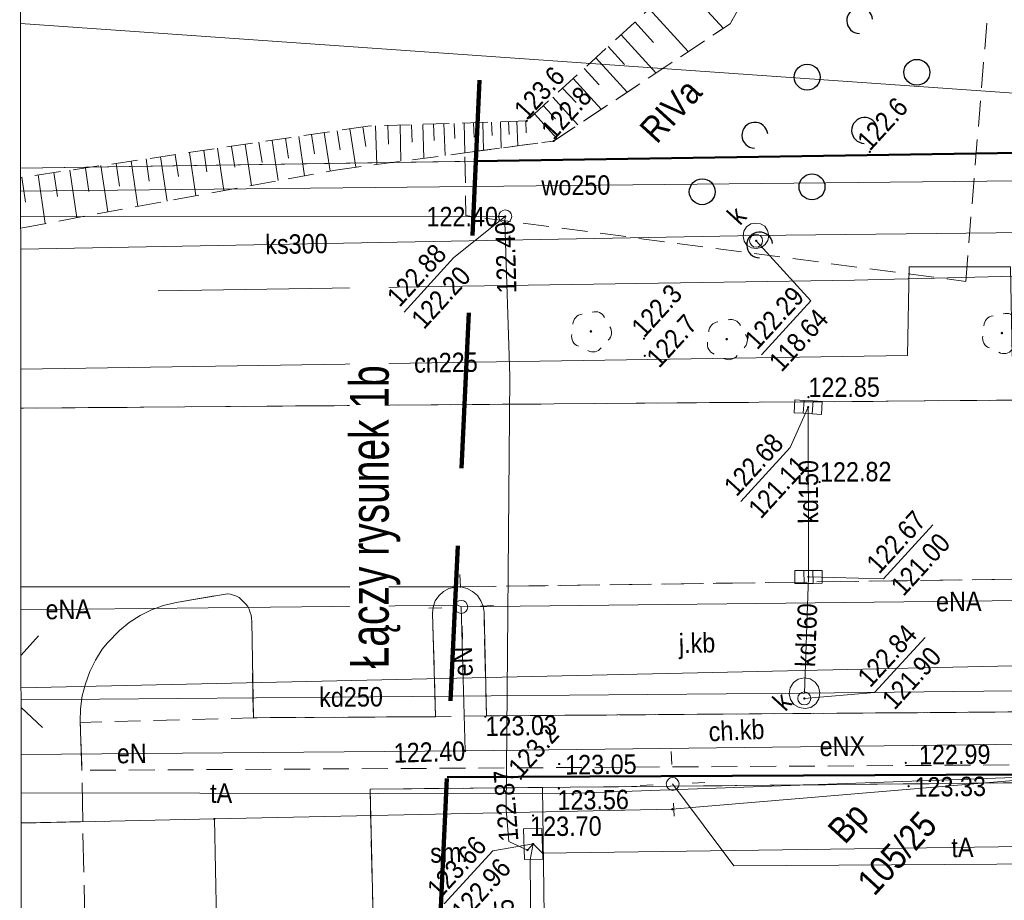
# Model space of a CAD drawing. Header units: metres. Extents: x 0 to 6446955, y 0 to 5658558.
# Tile 125 of 188: x 6441511 to 6441549, y 5654267 to 5654301. Entities that reach past the tile are written whole.
import ezdxf
from ezdxf.enums import TextEntityAlignment as Align

# ---------------------------------------------------------------- set-up
doc = ezdxf.new("R2010")
doc.units = ezdxf.units.M
doc.header["$MEASUREMENT"] = 0
for name, pattern in [('1.0_0.5', [1.5, 1, -0.5]), ('1.5_0.5', [2, 1.5, -0.5]), ('2', [0.9, 0.6, -0.3]), ('219-500', [0]), ('PRZER2-1', [3, 2, -1]), ('PRZER3-1', [4, 3, -1])]:
    doc.linetypes.add(name, pattern=pattern)
doc.layers.get('0').update_dxf_attribs({"color": 2, "linetype": 'CONTINUOUS', "lineweight": 5})
for name, color, linetype, lineweight in [('!opisy', 24, 'CONTINUOUS', 18), ('1ramki', 7, 'PRZER2-1', 18), ('z - kartowanie', 1, 'CONTINUOUS', 5), ('z - MPZT', 121, 'PRZER3-1', 18)]:
    doc.layers.add(name, color=color, linetype=linetype, lineweight=lineweight)
for name, color, linetype in [('000 Inne (niezydentyfikowane)', 7, 'CONTINUOUS'), ('203-punkt graniczny', 7, 'CONTINUOUS'), ('209-oznaczenie konturu klasyfikacyjnego', 7, 'CONTINUOUS'), ('210-oznaczenie konturu użytku gruntowego', 7, 'CONTINUOUS'), ('211-numer działki ewidencyjnej', 7, 'CONTINUOUS'), ('217-kontur klasyfikacyjny', 7, 'CONTINUOUS'), ('218-kontur użytku gruntowego', 7, 'CONTINUOUS'), ('219-działka ewidencyjna', 7, 'CONTINUOUS'), ('chodnik', 7, 'CONTINUOUS'), ('chodnik-Atr17', 7, 'CONTINUOUS'), ('drzewo liściaste', 7, 'CONTINUOUS'), ('jezdnia', 7, 'CONTINUOUS'), ('jezdnia-Atr17', 7, 'CONTINUOUS'), ('komora podziemna', 7, 'CONTINUOUS'), ('kratka ściekowa', 7, 'CONTINUOUS'), ('krawężnik', 7, 'CONTINUOUS'), ('latarnia', 7, 'CONTINUOUS'), ('pikieta naturalna', 7, 'CONTINUOUS'), ('pikieta naturalna-Atr2', 7, 'CONTINUOUS'), ('pikieta sztuczna', 7, 'CONTINUOUS'), ('pikieta sztuczna-Atr2', 7, 'CONTINUOUS'), ('przewód ciepłowniczy', 7, 'CONTINUOUS'), ('przewód ciepłowniczy-Atr1', 7, 'CONTINUOUS'), ('przewód elektroenergetyczny podziemny', 7, 'CONTINUOUS'), ('przewód elektroenergetyczny podziemny-Atr1', 7, 'CONTINUOUS'), ('przewód kanalizacyjny', 7, 'CONTINUOUS'), ('przewód kanalizacyjny-Atr1', 7, 'CONTINUOUS'), ('przewód telekomunikacyjny podziemny', 7, 'CONTINUOUS'), ('przewód telekomunikacyjny podziemny-Atr1', 7, 'CONTINUOUS'), ('przewód wodociągowy', 7, 'CONTINUOUS'), ('przewód wodociągowy-Atr1', 7, 'CONTINUOUS'), ('rzedna', 7, 'CONTINUOUS'), ('rzedna-Atr2', 7, 'CONTINUOUS'), ('rzedna-Atr3', 7, 'CONTINUOUS'), ('skarpa nieumocniona', 7, 'CONTINUOUS'), ('właz do komory lub kanału - okrągły', 7, 'CONTINUOUS'), ('właz do komory lub kanału - okrągły-Atr17', 7, 'CONTINUOUS'), ('zadrzewienie  zakrzewienie', 7, 'CONTINUOUS'), ('Zakres', 7, 'CONTINUOUS')]:
    doc.layers.add(name, color=color, linetype=linetype)
doc.styles.add('MapaZas', font='geodezja.shx', dxfattribs={"width": 0.9})
doc.styles.get("Standard").update_dxf_attribs({"font": 'Working1250', "width": 0.75})

# ---------------------------------------------------------------- blocks, each defined once
blk = doc.blocks.new('203')
at = {"linetype": 'Continuous', "lineweight": 0}
h = blk.add_hatch(color=0, dxfattribs=at)
edge = h.paths.add_edge_path()
edge.add_arc((0, 0), 0.045, 0, 360)
blk = doc.blocks.new('PW01')
at = {"linetype": 'Continuous', "lineweight": 13}
h = blk.add_hatch(color=0, dxfattribs=at)
edge = h.paths.add_edge_path()
edge.add_arc((0, 0), 0.045, 0, 360)
blk = doc.blocks.new('SM01')
at = {"color": 0, "linetype": 'Continuous', "lineweight": 13}
for p, q in [((-0.53, 0.531), (-0.883, 0.884)), ((0.531, 0.531), (0.884, 0.884)), ((-0.53, -0.53), (-0.883, -0.883)), ((0.531, -0.53), (0.884, -0.883))]:
    blk.add_line(p, q, dxfattribs=at)
blk.add_circle((0, 0), 0.25, dxfattribs=at)
blk = doc.blocks.new('OP021')
at = {"linetype": 'Continuous', "lineweight": 13}
h = blk.add_hatch(color=0, dxfattribs=at)
edge = h.paths.add_edge_path()
edge.add_arc((0, 0), 0.05, 0, 360)
at = {"color": 0, "linetype": 'Continuous', "lineweight": 13}
for centre, start, end in [((0, 0.4), 49.272, 130.728), ((-0.38, 0.124), 121.308, 202.548), ((0.38, 0.124), 337.452, 58.692), ((-0.235, -0.324), 193.221, 274.871), ((0.235, -0.324), 265.129, 346.779)]:
    blk.add_arc(centre, 0.4, start, end, dxfattribs=at)
blk = doc.blocks.new('OTZK')
at = {"color": 0, "linetype": 'Continuous'}
for centre in [(-1.501, 1.501), (1.499, -1.499)]:
    blk.add_circle(centre, 0.5, dxfattribs=at)
for centre in [(1.478, 1.476), (-1.522, -1.524)]:
    blk.add_arc(centre, 0.5, 318.85, 221.162, dxfattribs=at)
blk = doc.blocks.new('US15')
at = {"color": 0, "linetype": 'Continuous', "lineweight": 13}
blk.add_circle((0, 0), 0.25, dxfattribs=at)
blk = doc.blocks.new('US05')
at = {"color": 0, "linetype": 'Continuous', "lineweight": 13}
for p, q in [((-0.525, -0.25), (-0.525, 0.25)), ((-0.525, 0.25), (-0.175, 0.25)), ((-0.175, -0.25), (-0.175, 0.25)), ((-0.175, 0.25), (0.175, 0.25)), ((0.175, -0.25), (0.175, 0.25)), ((0.175, 0.25), (0.525, 0.25)), ((0.525, -0.25), (0.525, 0.25)), ((-0.525, -0.25), (-0.175, -0.25)), ((-0.175, -0.25), (0.175, -0.25)), ((0.175, -0.25), (0.525, -0.25))]:
    blk.add_line(p, q, dxfattribs=at)
blk = doc.blocks.new('US22')
at = {"color": 0, "linetype": 'Continuous', "lineweight": 13}
blk.add_circle((0, 0), 0.25, dxfattribs=at)

msp = doc.modelspace()

# ---------------------------------------------------------------- linework, layer by layer
at = {"color": 0, "lineweight": 13}
for p, q in [((6441510.656, 5654276.567), (6441511.336, 5654277.309)), ((6441510.656, 5654276.567), (6441511.336, 5654277.309)), ((6441511.491, 5654273.777), (6441510.657, 5654274.541)), ((6441511.491, 5654273.777), (6441510.657, 5654274.541))]:
    msp.add_line(p, q, dxfattribs=at)
at = {"layer": '000 Inne (niezydentyfikowane)', "color": 7, "linetype": 'Continuous', "lineweight": 13, "flags": 128}
for points in [[(6441536.105, 5654302.614), (6441537.785, 5654300.777)], [(6441534.921, 5654301.528), (6441536.423, 5654299.882)], [(6441534.363, 5654301.023), (6441535.077, 5654300.233)], [(6441533.833, 5654300.532), (6441535.179, 5654299.055)], [(6441533.336, 5654300.078), (6441533.968, 5654299.377)], [(6441532.853, 5654299.64), (6441534.065, 5654298.313)], [(6441532.411, 5654299.231), (6441532.983, 5654298.598)], [(6441531.982, 5654298.837), (6441533.068, 5654297.653)], [(6441531.574, 5654298.465), (6441532.094, 5654297.907)], [(6441531.192, 5654298.123), (6441532.167, 5654297.054)], [(6441530.832, 5654297.788), (6441531.293, 5654297.285)], [(6441529.168, 5654297.17), (6441529.198, 5654296.152)], [(6441529.486, 5654297.177), (6441529.508, 5654296.682)], [(6441529.811, 5654297.191), (6441529.846, 5654296.237)], [(6441530.157, 5654297.199), (6441530.163, 5654296.747)], [(6441530.485, 5654297.469), (6441531.362, 5654296.516)], [(6441522.869, 5654296.822), (6441522.98, 5654296.083)], [(6441523.361, 5654296.9), (6441523.583, 5654295.409)], [(6441523.861, 5654296.971), (6441523.972, 5654296.219)], [(6441524.347, 5654297.014), (6441524.399, 5654295.516)], [(6441524.828, 5654297.021), (6441524.853, 5654296.307)], [(6441525.295, 5654297.042), (6441525.328, 5654295.642)], [(6441525.74, 5654297.054), (6441525.756, 5654296.375)], [(6441526.171, 5654297.066), (6441526.208, 5654295.758)], [(6441526.581, 5654297.084), (6441526.609, 5654296.448)], [(6441526.991, 5654297.102), (6441527.031, 5654295.872)], [(6441527.387, 5654297.106), (6441527.406, 5654296.519)], [(6441527.768, 5654297.122), (6441527.798, 5654295.97)], [(6441528.129, 5654297.131), (6441528.153, 5654296.58)], [(6441528.489, 5654297.14), (6441528.523, 5654296.066)], [(6441528.829, 5654297.155), (6441528.852, 5654296.632)], [(6441520.359, 5654296.449), (6441520.59, 5654294.895)], [(6441520.872, 5654296.535), (6441520.991, 5654295.762)], [(6441521.379, 5654296.6), (6441521.601, 5654295.081)], [(6441521.871, 5654296.679), (6441521.988, 5654295.933)], [(6441522.37, 5654296.75), (6441522.598, 5654295.267)], [(6441517.715, 5654296.064), (6441517.836, 5654295.234)], [(6441518.249, 5654296.144), (6441518.491, 5654294.512)], [(6441518.791, 5654296.217), (6441518.911, 5654295.416)], [(6441519.318, 5654296.304), (6441519.551, 5654294.708)], [(6441519.846, 5654296.377), (6441519.965, 5654295.59)], [(6441514.909, 5654295.65), (6441515.163, 5654293.899)], [(6441515.486, 5654295.732), (6441515.608, 5654294.874)], [(6441516.048, 5654295.813), (6441516.301, 5654294.105)], [(6441516.611, 5654295.895), (6441516.733, 5654295.051)], [(6441517.166, 5654295.983), (6441517.41, 5654294.309)], [(6441512.539, 5654295.298), (6441512.811, 5654293.462)], [(6441513.144, 5654295.381), (6441513.276, 5654294.474)], [(6441513.734, 5654295.478), (6441514.005, 5654293.685)], [(6441514.325, 5654295.561), (6441514.456, 5654294.682)], [(6441510.69, 5654295.025), (6441510.831, 5654294.069)], [(6441511.316, 5654295.117), (6441511.589, 5654293.239)], [(6441511.927, 5654295.207), (6441512.067, 5654294.279)]]:
    msp.add_lwpolyline(points, dxfattribs=at)
at = {"layer": '1ramki', "color": 0, "linetype": 'Continuous', "lineweight": 18, "flags": 128}
msp.add_lwpolyline([(6441510.604, 5654351.84), (6441940.534, 5654351.84), (6441940.63, 5654211.832), (6441510.701, 5654211.832)], close=True, dxfattribs=at)
msp.add_lwpolyline([(6441510.604, 5654351.84), (6441940.534, 5654351.84), (6441940.63, 5654211.832), (6441510.701, 5654211.832)], close=True, dxfattribs=at)
at = {"layer": '217-kontur klasyfikacyjny', "color": 3, "linetype": 'Continuous', "lineweight": 13}
for points in [[(6441575.995, 5654296.38), (6441510.639, 5654300.958)], [(6441510.639, 5654300.958), (6441575.995, 5654296.38)], [(6441510.643, 5654295.381), (6441575.995, 5654296.38)]]:
    msp.add_lwpolyline(points, dxfattribs=at)
at = {"layer": '218-kontur użytku gruntowego', "color": 3, "linetype": 'Continuous', "lineweight": 13}
for points in [[(6441510.643, 5654295.381), (6441575.995, 5654296.38)], [(6441575.995, 5654296.38), (6441510.643, 5654295.381)], [(6441518.123, 5654270.24), (6441510.661, 5654270.081)], [(6441510.661, 5654270.081), (6441518.123, 5654270.24)]]:
    msp.add_lwpolyline(points, dxfattribs=at)
at = {"layer": '218-kontur użytku gruntowego', "color": 3, "linetype": 'Continuous', "lineweight": 13, "flags": 128}
for points in [[(6441551.901, 5654271.976), (6441535.809, 5654270.616)], [(6441535.809, 5654270.616), (6441551.901, 5654271.976)], [(6441535.809, 5654270.616), (6441518.123, 5654270.24)], [(6441518.123, 5654270.24), (6441535.809, 5654270.616)]]:
    msp.add_lwpolyline(points, dxfattribs=at)
at = {"layer": '219-działka ewidencyjna', "color": 3, "linetype": '219-500', "lineweight": 13}
for points in [[(6441726.095, 5654298.653), (6441510.643, 5654295.381)], [(6441510.657, 5654275.304), (6441551.869, 5654276.221)], [(6441510.661, 5654270.081), (6441518.123, 5654270.24)]]:
    msp.add_lwpolyline(points, dxfattribs=at)
at = {"layer": '219-działka ewidencyjna', "color": 3, "linetype": '219-500', "lineweight": 13, "flags": 128}
for points in [[(6441551.901, 5654271.976), (6441535.809, 5654270.616)], [(6441535.809, 5654270.616), (6441518.123, 5654270.24)], [(6441518.204, 5654266.33), (6441518.123, 5654270.24)]]:
    msp.add_lwpolyline(points, dxfattribs=at)
at = {"layer": 'chodnik', "color": 7, "linetype": '1.0_0.5', "lineweight": 13, "flags": 128}
msp.add_lwpolyline([(6441558.224, 5654272.382), (6441568.041, 5654272.545), (6441568.046, 5654272.758), (6441568.055, 5654273.034), (6441568.058, 5654273.303), (6441568.053, 5654273.565), (6441568.041, 5654273.833), (6441568.029, 5654274.102), (6441568.01, 5654274.377), (6441567.998, 5654274.497), (6441558.223, 5654274.335), (6441553.995, 5654274.411), (6441528.629, 5654274.221), (6441526.662, 5654274.191), (6441519.629, 5654274.15), (6441512.941, 5654273.968), (6441513.008, 5654272.117)], close=True, dxfattribs=at)
at = {"layer": 'jezdnia', "color": 7, "linetype": '1.5_0.5', "lineweight": 13}
for points in [[(6441755.001, 5654288.05), (6441743.582, 5654287.958), (6441730.189, 5654287.813), (6441721.339, 5654287.714), (6441700.885, 5654287.853), (6441674.135, 5654287.439), (6441673.526, 5654287.441), (6441638.601, 5654287.176), (6441636.415, 5654287.158), (6441625.852, 5654287.054), (6441592.13, 5654286.786), (6441591.57, 5654286.81), (6441541.358, 5654286.347), (6441540.75, 5654286.348), (6441510.65, 5654286.106)], [(6441510.654, 5654279.201), (6441527.51, 5654279.204), (6441554.892, 5654279.582), (6441558.451, 5654279.618), (6441559.42, 5654279.626), (6441563.868, 5654279.567), (6441576.476, 5654279.506), (6441585.273, 5654279.682), (6441612.471, 5654279.903), (6441612.591, 5654279.901), (6441612.698, 5654279.899), (6441613.929, 5654279.911), (6441620.358, 5654280.017), (6441620.457, 5654280.021), (6441620.591, 5654280.02), (6441620.712, 5654280.018), (6441621.08, 5654280.02), (6441634.882, 5654280.182), (6441635.094, 5654280.192), (6441635.32, 5654280.187), (6441636.639, 5654280.146), (6441743.403, 5654280.921), (6441766.681, 5654281.111)], [(6441519.551, 5654277.99), (6441519.564, 5654277.87), (6441519.629, 5654274.15), (6441526.662, 5654274.191), (6441526.55, 5654278.185), (6441526.568, 5654278.426), (6441526.649, 5654278.663), (6441526.789, 5654278.861), (6441526.966, 5654279.024), (6441527.18, 5654279.14), (6441527.51, 5654279.204), (6441510.654, 5654279.201)], [(6441510.661, 5654270.085), (6441513.039, 5654270.137), (6441513.008, 5654272.117), (6441512.939, 5654274.011), (6441512.953, 5654274.5), (6441513.023, 5654274.991), (6441513.144, 5654275.464), (6441513.307, 5654275.938), (6441513.529, 5654276.373), (6441513.793, 5654276.795), (6441513.994, 5654277.044), (6441514.455, 5654277.518), (6441514.837, 5654277.832), (6441515.257, 5654278.098), (6441515.693, 5654278.322), (6441516.153, 5654278.484), (6441516.644, 5654278.605), (6441518.632, 5654278.94), (6441518.746, 5654278.917), (6441518.868, 5654278.887), (6441518.976, 5654278.842), (6441519.077, 5654278.79), (6441519.166, 5654278.709), (6441519.291, 5654278.594), (6441519.336, 5654278.539), (6441519.411, 5654278.444), (6441519.465, 5654278.34), (6441519.506, 5654278.221), (6441519.539, 5654278.11), (6441519.551, 5654277.99)], [(6441553.733, 5654271.681), (6441524.138, 5654271.39), (6441524.252, 5654266.391)], [(6441519.376, 5654211.832), (6441518.978, 5654231.547), (6441518.227, 5654265.156), (6441514.312, 5654265.012), (6441513.121, 5654266.184), (6441513.039, 5654270.137), (6441510.661, 5654270.085)]]:
    msp.add_lwpolyline(points, dxfattribs=at)
at = {"layer": 'jezdnia', "color": 7, "linetype": '1.5_0.5', "lineweight": 13, "flags": 128}
msp.add_lwpolyline([(6441554.892, 5654279.582), (6441527.51, 5654279.204), (6441527.645, 5654279.203), (6441527.888, 5654279.143), (6441528.098, 5654279.032), (6441528.282, 5654278.877), (6441528.418, 5654278.671), (6441528.506, 5654278.455), (6441528.537, 5654278.223), (6441528.629, 5654274.221), (6441553.995, 5654274.411), (6441553.917, 5654278.576), (6441553.919, 5654278.697), (6441553.935, 5654278.818), (6441553.973, 5654278.919), (6441554.017, 5654279.041), (6441554.069, 5654279.142), (6441554.143, 5654279.237), (6441554.197, 5654279.296), (6441554.327, 5654279.394), (6441554.43, 5654279.462), (6441554.534, 5654279.517), (6441554.646, 5654279.55), (6441554.772, 5654279.57)], close=True, dxfattribs=at)
at = {"layer": 'komora podziemna', "color": 32, "linetype": 'Continuous', "lineweight": 13, "flags": 128}
for points in [[(6441539.382, 5654293.132), (6441539.488, 5654292.967), (6441539.532, 5654292.778), (6441539.505, 5654292.586), (6441539.399, 5654292.425), (6441539.241, 5654292.312), (6441539.052, 5654292.269), (6441538.866, 5654292.303), (6441538.692, 5654292.408), (6441538.586, 5654292.559), (6441538.542, 5654292.749), (6441538.576, 5654292.948), (6441538.675, 5654293.115), (6441538.84, 5654293.222), (6441539.023, 5654293.258), (6441539.215, 5654293.231)], [(6441540.901, 5654275.689), (6441541.129, 5654275.656), (6441541.333, 5654275.524), (6441541.461, 5654275.338), (6441541.513, 5654275.114), (6441541.474, 5654274.879), (6441541.348, 5654274.682), (6441541.156, 5654274.546), (6441540.939, 5654274.501), (6441540.704, 5654274.54), (6441540.5, 5654274.659), (6441540.371, 5654274.858), (6441540.326, 5654275.076), (6441540.358, 5654275.304), (6441540.484, 5654275.514), (6441540.676, 5654275.636)]]:
    msp.add_lwpolyline(points, close=True, dxfattribs=at)
at = {"layer": 'komora podziemna', "color": 30, "linetype": 'Continuous', "lineweight": 13, "flags": 128}
msp.add_lwpolyline([(6441530.067, 5654269.853), (6441530.774, 5654269.87), (6441530.804, 5654268.69), (6441530.097, 5654268.673)], close=True, dxfattribs=at)
at = {"layer": 'krawężnik', "color": 7, "linetype": 'Continuous', "lineweight": 13}
for points in [[(6441510.65, 5654286.106), (6441540.75, 5654286.348), (6441541.358, 5654286.347), (6441591.57, 5654286.81)], [(6441553.733, 5654271.681), (6441524.138, 5654271.39), (6441524.252, 5654266.391)]]:
    msp.add_lwpolyline(points, dxfattribs=at)
at = {"layer": 'krawężnik', "color": 7, "linetype": 'Continuous', "lineweight": 13, "flags": 128}
msp.add_lwpolyline([(6441513.008, 5654272.117), (6441512.939, 5654274.011), (6441512.953, 5654274.5), (6441513.023, 5654274.991), (6441513.144, 5654275.464), (6441513.307, 5654275.938), (6441513.529, 5654276.373), (6441513.793, 5654276.795), (6441513.994, 5654277.044), (6441514.455, 5654277.518), (6441514.837, 5654277.832), (6441515.257, 5654278.098), (6441515.693, 5654278.322), (6441516.153, 5654278.484), (6441516.644, 5654278.605), (6441518.632, 5654278.94), (6441518.746, 5654278.917), (6441518.868, 5654278.887), (6441518.976, 5654278.842), (6441519.077, 5654278.79), (6441519.166, 5654278.709), (6441519.291, 5654278.594), (6441519.336, 5654278.539), (6441519.411, 5654278.444), (6441519.465, 5654278.34), (6441519.506, 5654278.221), (6441519.539, 5654278.11), (6441519.551, 5654277.99), (6441519.564, 5654277.87), (6441519.629, 5654274.15), (6441526.662, 5654274.191), (6441526.55, 5654278.185), (6441526.568, 5654278.426), (6441526.649, 5654278.663), (6441526.789, 5654278.861), (6441526.966, 5654279.024), (6441527.18, 5654279.14), (6441527.51, 5654279.204), (6441527.645, 5654279.203), (6441527.888, 5654279.143), (6441528.098, 5654279.032), (6441528.282, 5654278.877), (6441528.418, 5654278.671), (6441528.506, 5654278.455), (6441528.537, 5654278.223), (6441528.629, 5654274.221), (6441553.995, 5654274.411)], dxfattribs=at)
at = {"layer": 'przewód ciepłowniczy', "color": 212, "linetype": 'Continuous', "lineweight": 13}
msp.add_lwpolyline([(6441564.411, 5654287.801), (6441548.939, 5654288.11), (6441548.865, 5654291.568), (6441544.958, 5654291.566), (6441544.896, 5654288.138), (6441510.648, 5654287.608)], dxfattribs=at)
at = {"layer": 'przewód elektroenergetyczny podziemny', "color": 1, "linetype": 'Continuous', "lineweight": 13, "flags": 128}
for points in [[(6441515.951, 5654290.642), (6441542.843, 5654291.048), (6441551.61, 5654291.265), (6441595.313, 5654291.817), (6441632.576, 5654292.042), (6441638.626, 5654292.061), (6441639.715, 5654292.095), (6441661.248, 5654292.215), (6441668.698, 5654292.119), (6441720.963, 5654292.723)], [(6441527.657, 5654278.432), (6441556.139, 5654278.752), (6441556.342, 5654278.634)], [(6441527.81, 5654272.868), (6441527.657, 5654278.432)], [(6441556.942, 5654273.217), (6441527.81, 5654272.868)]]:
    msp.add_lwpolyline(points, dxfattribs=at)
at = {"layer": 'przewód elektroenergetyczny podziemny', "color": 1, "linetype": 'Continuous', "lineweight": 13}
for points in [[(6441510.655, 5654278.316), (6441527.513, 5654278.496), (6441527.657, 5654278.432)], [(6441527.81, 5654272.868), (6441510.659, 5654272.725)], [(6441535.822, 5654271.593), (6441538.184, 5654268.427), (6441560.516, 5654268.576), (6441560.564, 5654271.161), (6441564.934, 5654271.255), (6441564.3, 5654260.107), (6441562.271, 5654258.291), (6441562.37, 5654253.157), (6441562.675, 5654234.98), (6441563.002, 5654216.471), (6441563.091, 5654211.832)]]:
    msp.add_lwpolyline(points, dxfattribs=at)
at = {"layer": 'przewód kanalizacyjny', "color": 34, "linetype": 'Continuous', "lineweight": 13, "flags": 128}
for points in [[(6441569.202, 5654293.108), (6441539.037, 5654292.77)], [(6441541.056, 5654286.149), (6441541.069, 5654279.589)], [(6441540.913, 5654275.094), (6441541.069, 5654279.589)], [(6441591.686, 5654275.668), (6441540.913, 5654275.094)]]:
    msp.add_lwpolyline(points, dxfattribs=at)
at = {"layer": 'przewód kanalizacyjny', "color": 34, "linetype": 'Continuous', "lineweight": 13}
for points in [[(6441510.645, 5654292.245), (6441539.037, 5654292.77)], [(6441540.913, 5654275.094), (6441510.657, 5654274.844)]]:
    msp.add_lwpolyline(points, dxfattribs=at)
at = {"layer": 'przewód telekomunikacyjny podziemny', "color": 30, "linetype": 'Continuous', "lineweight": 13}
for points in [[(6441510.644, 5654293.491), (6441529.095, 5654293.507), (6441529.357, 5654293.512), (6441529.338, 5654293.299), (6441529.538, 5654287.327), (6441529.397, 5654270.588), (6441529.493, 5654269.375), (6441530.216, 5654269.039), (6441530.432, 5654269.275)], [(6441510.66, 5654271.247), (6441531.373, 5654271.206), (6441553.697, 5654272.013), (6441554.314, 5654272.139)]]:
    msp.add_lwpolyline(points, dxfattribs=at)
at = {"layer": 'przewód telekomunikacyjny podziemny', "color": 30, "linetype": 'Continuous', "lineweight": 13, "flags": 128}
for points in [[(6441530.432, 5654269.275), (6441530.794, 5654268.916), (6441563.234, 5654269.368), (6441563.578, 5654269.595), (6441563.948, 5654269.378), (6441578.52, 5654269.581), (6441578.882, 5654269.725), (6441578.972, 5654269.113), (6441580.17, 5654236.777), (6441580.177, 5654236.473)], [(6441530.601, 5654235.874), (6441530.596, 5654236.15), (6441530.317, 5654268.661), (6441530.432, 5654269.275)]]:
    msp.add_lwpolyline(points, dxfattribs=at)
at = {"layer": 'przewód wodociągowy', "color": 5, "linetype": 'Continuous', "lineweight": 13}
msp.add_lwpolyline([(6441510.644, 5654294.49), (6441584.028, 5654295.248)], dxfattribs=at)
at = {"layer": 'rzedna-Atr2', "color": 30, "lineweight": 13, "flags": 128}
for points in [[(6441529.357, 5654293.512), (6441527.374, 5654291.924), (6441525.447, 5654289.819)], [(6441530.432, 5654269.275), (6441528.879, 5654269.015), (6441526.995, 5654266.958)]]:
    msp.add_lwpolyline(points, dxfattribs=at)
at = {"layer": 'rzedna-Atr2', "color": 7, "lineweight": 13, "flags": 128}
for points in [[(6441539.046, 5654292.573), (6441541.165, 5654290.252), (6441539.259, 5654288.171)], [(6441540.907, 5654274.896), (6441543.622, 5654275.122), (6441545.571, 5654277.25)]]:
    msp.add_lwpolyline(points, dxfattribs=at)
at = {"layer": 'rzedna-Atr2', "color": 34, "lineweight": 13, "flags": 128}
for points in [[(6441541.056, 5654286.149), (6441540.367, 5654284.583), (6441538.462, 5654282.502)], [(6441541.069, 5654279.589), (6441543.967, 5654279.511), (6441545.876, 5654281.596)]]:
    msp.add_lwpolyline(points, dxfattribs=at)
at = {"layer": 'skarpa nieumocniona', "color": 7, "linetype": '1.0_0.5', "lineweight": 13}
for points in [[(6441530.709, 5654319.861), (6441535.254, 5654311.636), (6441539.027, 5654308.264), (6441536.568, 5654303.031), (6441530.186, 5654297.201), (6441524.051, 5654297.001), (6441510.643, 5654295.016)], [(6441530.709, 5654319.861), (6441535.254, 5654311.636), (6441539.027, 5654308.264), (6441536.568, 5654303.031), (6441530.186, 5654297.201), (6441524.051, 5654297.001), (6441510.643, 5654295.016)], [(6441522.795, 5654295.304), (6441527.798, 5654295.97), (6441531.225, 5654296.425), (6441538.04, 5654300.951), (6441542.699, 5654309.268), (6441540.035, 5654315.421), (6441536.446, 5654319.861)], [(6441522.795, 5654295.304), (6441527.798, 5654295.97), (6441531.225, 5654296.425), (6441538.04, 5654300.951), (6441542.699, 5654309.268), (6441540.035, 5654315.421), (6441536.446, 5654319.861)], [(6441510.645, 5654293.064), (6441522.795, 5654295.304)], [(6441510.645, 5654293.064), (6441522.795, 5654295.304)]]:
    msp.add_lwpolyline(points, dxfattribs=at)
at = {"layer": 'z - kartowanie', "color": 18, "linetype": 'Continuous', "true_color": 0x000000}
msp.add_lwpolyline([(6441530.862, 5654266.509), (6441530.799, 5654271.456), (6441524.138, 5654271.39), (6441524.252, 5654266.391), (6441530.862, 5654266.509)], dxfattribs=at)
at = {"layer": 'z - MPZT', "linetype": 'Continuous', "lineweight": 50}
for points in [[(6441528.221, 5654295.648), (6441576.076, 5654296.375), (6441726.095, 5654298.653), (6441746.212, 5654298.945), (6441837.233, 5654300.251), (6441836.442, 5654313.229)], [(6441860.896, 5654232.838), (6441859.751, 5654253.424), (6441839.793, 5654252.269), (6441838.813, 5654270.48), (6441786.335, 5654270.546), (6441747.632, 5654269.917), (6441727.603, 5654269.722), (6441636.039, 5654268.519), (6441636.01, 5654271.286), (6441621.429, 5654271.132), (6441612.894, 5654271.11), (6441581.833, 5654271.822), (6441564.38, 5654271.789), (6441551.901, 5654271.976), (6441527.109, 5654271.856)]]:
    msp.add_lwpolyline(points, dxfattribs=at)
at = {"layer": 'zadrzewienie  zakrzewienie', "color": 7, "linetype": '1.0_0.5', "lineweight": 13, "flags": 128}
msp.add_lwpolyline([(6441547.141, 5654291.004), (6441548.388, 5654306.241), (6441542.232, 5654314.874), (6441540.736, 5654313.803), (6441542.699, 5654309.268), (6441538.04, 5654300.951), (6441531.225, 5654296.425), (6441527.798, 5654295.97), (6441527.841, 5654293.544)], close=True, dxfattribs=at)
at = {"layer": 'Zakres', "color": 221, "linetype": '2', "lineweight": 100, "ltscale": 10, "flags": 128}
msp.add_lwpolyline([(6441936.582, 5654238.477), (6441935.717, 5654314.845), (6441872.503, 5654315.819), (6441809.024, 5654311.26), (6441528.91, 5654310.408), (6441525.825, 5654244.356), (6441801.954, 5654245.032), (6441838.027, 5654231.134)], close=True, dxfattribs=at)

# ---------------------------------------------------------------- block references
at = {"layer": '203-punkt graniczny', "color": 3, "linetype": 'Continuous', "lineweight": 13, "rotation": 47.52228373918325}
for p in [(6441535.809, 5654270.616), (6441518.123, 5654270.24)]:
    msp.add_blockref('203', p, dxfattribs=at)
at = {"layer": 'drzewo liściaste', "color": 94, "linetype": 'Continuous', "lineweight": 13, "rotation": 47.52228373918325}
for p in [(6441532.667, 5654289.071), (6441548.539, 5654289.006), (6441537.911, 5654288.771)]:
    msp.add_blockref('OP021', p, dxfattribs=at)
at = {"layer": 'komora podziemna', "color": 30, "linetype": 'Continuous', "lineweight": 13, "rotation": 47.52228373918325}
msp.add_blockref('US15', (6441529.357, 5654293.512), dxfattribs=at)
at = {"layer": 'kratka ściekowa', "color": 34, "linetype": 'Continuous', "lineweight": 13}
for p, rotation in [((6441541.056, 5654286.149), 176.5922837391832), ((6441541.069, 5654279.589), 180.3622837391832)]:
    msp.add_blockref('US05', p, dxfattribs=dict(at, rotation=rotation))
at = {"layer": 'latarnia', "color": 7, "linetype": 'Continuous', "lineweight": 13, "rotation": 47.52228373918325}
for p in [(6441527.657, 5654278.432), (6441535.822, 5654271.593)]:
    msp.add_blockref('SM01', p, dxfattribs=at)
at = {"layer": 'pikieta naturalna', "color": 7, "linetype": 'Continuous', "lineweight": 13, "rotation": 47.52228373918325}
for p in [(6441530.186, 5654297.201), (6441531.225, 5654296.425), (6441543.438, 5654296.008), (6441534.718, 5654288.793), (6441534.747, 5654288.129), (6441529.96, 5654271.795)]:
    msp.add_blockref('PW01', p, dxfattribs=at)
at = {"layer": 'pikieta sztuczna', "color": 7, "linetype": 'Continuous', "lineweight": 13, "rotation": 47.52228373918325}
for p in [(6441541.067, 5654286.532), (6441541.495, 5654283.253), (6441528.587, 5654274.191), (6441530.433, 5654270.372)]:
    msp.add_blockref('PW01', p, dxfattribs=at)
at = {"layer": 'rzedna', "color": 30, "linetype": 'Continuous', "lineweight": 13, "rotation": 47.52228373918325}
for p in [(6441529.095, 5654293.507), (6441529.338, 5654293.299), (6441529.357, 5654293.512), (6441530.216, 5654269.039), (6441530.432, 5654269.275)]:
    msp.add_blockref('PW01', p, dxfattribs=at)
at = {"layer": 'rzedna', "color": 34, "linetype": 'Continuous', "lineweight": 13, "rotation": 47.52228373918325}
for p in [(6441539.046, 5654292.573), (6441541.056, 5654286.149), (6441541.069, 5654279.589), (6441540.907, 5654274.896)]:
    msp.add_blockref('PW01', p, dxfattribs=at)
at = {"layer": 'rzedna', "color": 1, "linetype": 'Continuous', "lineweight": 13, "rotation": 47.52228373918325}
msp.add_blockref('PW01', (6441527.81, 5654272.868), dxfattribs=at)
at = {"layer": 'właz do komory lub kanału - okrągły', "color": 7, "linetype": 'Continuous', "lineweight": 13, "rotation": 47.52228373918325}
for p in [(6441539.046, 5654292.573), (6441540.907, 5654274.896)]:
    msp.add_blockref('US22', p, dxfattribs=at)
at = {"layer": 'z - kartowanie', "color": 7, "linetype": 'Continuous', "lineweight": 13, "rotation": 47.52228373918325}
for p in [(6441544.825, 5654272.407), (6441531.442, 5654272.363), (6441531.428, 5654271.414), (6441544.935, 5654271.506)]:
    msp.add_blockref('PW01', p, dxfattribs=at)
at = {"layer": 'zadrzewienie  zakrzewienie', "color": 7, "linetype": 'Continuous', "lineweight": 13, "rotation": 47.52228373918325}
for p in [(6441543.139, 5654298.986), (6441539.087, 5654294.56)]:
    msp.add_blockref('OTZK', p, dxfattribs=at)

# ---------------------------------------------------------------- texts
at = {"layer": '209-oznaczenie konturu klasyfikacyjnego', "color": 3, "linetype": 'Continuous', "lineweight": 13, "style": 'MapaZas', "width": 0.9}
msp.add_text('RIVa', height=1, rotation=47.5223, dxfattribs=at).set_placement((6441535.209, 5654296.278))
at = {"layer": '210-oznaczenie konturu użytku gruntowego', "color": 3, "linetype": 'Continuous', "lineweight": 13, "style": 'MapaZas', "width": 0.9}
msp.add_text('Bp', height=1, rotation=47.5223, dxfattribs=at).set_placement((6441542.474, 5654269.222))
at = {"layer": '211-numer działki ewidencyjnej', "color": 3, "linetype": 'Continuous', "lineweight": 13, "style": 'MapaZas', "width": 0.9}
msp.add_text('105/25', height=1, rotation=47.5223, dxfattribs=at).set_placement((6441543.609, 5654267.229))
at = {"layer": 'chodnik-Atr17', "color": 7, "lineweight": 13, "style": 'MapaZas', "width": 0.9}
msp.add_text('ch.kb', height=0.75, rotation=2.8003, dxfattribs=at).set_placement((6441537.229, 5654273.234))
at = {"layer": 'jezdnia-Atr17', "color": 7, "lineweight": 13, "style": 'MapaZas', "width": 0.9}
for s, p in [('j.kb', (6441536.074, 5654276.637)), ('sm.', (6441526.47, 5654268.545))]:
    msp.add_text(s, height=0.75, rotation=1.7203, dxfattribs=at).set_placement(p)
at = {"layer": 'pikieta naturalna-Atr2', "color": 7, "lineweight": 13, "style": 'MapaZas', "width": 0.9}
for s, p in [('123.6', (6441530.186, 5654297.201)), ('122.8', (6441531.225, 5654296.425)), ('122.6', (6441543.438, 5654296.008)), ('122.3', (6441534.718, 5654288.793)), ('123.2', (6441529.96, 5654271.795))]:
    msp.add_text(s, height=0.75, rotation=47.5223, dxfattribs=at).set_placement(p)
msp.add_text('122.7', height=0.75, rotation=47.5223, dxfattribs=at).set_placement((6441534.747, 5654288.129), align=Align.TOP_LEFT)
at = {"layer": 'pikieta sztuczna-Atr2', "color": 7, "lineweight": 13, "style": 'MapaZas', "width": 0.9}
for s, rotation, p in [('122.85', 0.4213, (6441541.067, 5654286.532)), ('122.82', 0.5283, (6441541.516, 5654283.261)), ('123.70', 0.4263, (6441530.321, 5654269.576)), ('123.85', 93.0123, (6441529.811, 5654264.406))]:
    msp.add_text(s, height=0.75, rotation=rotation, dxfattribs=at).set_placement(p)
msp.add_text('123.03', height=0.75, rotation=1.1723, dxfattribs=at).set_placement((6441528.587, 5654274.191), align=Align.TOP_LEFT)
at = {"layer": 'przewód ciepłowniczy-Atr1', "color": 212, "lineweight": 13, "style": 'MapaZas', "width": 0.9}
msp.add_text('cn225', height=0.75, rotation=0.8863, dxfattribs=at).set_placement((6441527.065, 5654287.869), align=Align.MIDDLE_CENTER)
at = {"layer": 'przewód elektroenergetyczny podziemny-Atr1', "color": 1, "lineweight": 13, "style": 'MapaZas', "width": 0.9}
for s, rotation, p in [('eNA', 0.6423, (6441546.872, 5654278.641)), ('eNA', 0.6113, (6441512.479, 5654278.336)), ('eN', 91.5723, (6441527.715, 5654276.318)), ('eNX', 0.6863, (6441542.376, 5654273.05)), ('eN', 0.4773, (6441514.933, 5654272.768))]:
    msp.add_text(s, height=0.75, rotation=rotation, dxfattribs=at).set_placement(p, align=Align.MIDDLE_CENTER)
at = {"layer": 'przewód kanalizacyjny-Atr1', "color": 34, "lineweight": 13, "style": 'MapaZas', "width": 0.9}
for s, rotation, p in [('ks300', 1.0613, (6441521.293, 5654292.449)), ('kd150', 90.1133, (6441541.066, 5654282.873)), ('kd160', 88.0133, (6441540.991, 5654277.342)), ('kd250', 0.4733, (6441523.401, 5654274.953))]:
    msp.add_text(s, height=0.75, rotation=rotation, dxfattribs=at).set_placement(p, align=Align.MIDDLE_CENTER)
at = {"layer": 'przewód telekomunikacyjny podziemny-Atr1', "color": 30, "lineweight": 13, "style": 'MapaZas', "width": 0.9}
for rotation, p in [(359.8853, (6441518.384, 5654271.236)), (0.7983, (6441547.014, 5654269.142))]:
    msp.add_text('tA', height=0.75, rotation=rotation, dxfattribs=at).set_placement(p, align=Align.MIDDLE_CENTER)
at = {"layer": 'przewód wodociągowy-Atr1', "color": 5, "lineweight": 13, "style": 'MapaZas', "width": 0.9}
msp.add_text('wo250', height=0.75, rotation=0.5913, dxfattribs=at).set_placement((6441532.086, 5654294.715), align=Align.MIDDLE_CENTER)
at = {"layer": 'rzedna-Atr2', "color": 30, "lineweight": 13, "style": 'MapaZas', "width": 0.9}
for s, rotation, p in [('122.40', 0.0493, (6441526.314, 5654293.505)), ('122.87', 94.5203, (6441529.493, 5654269.375))]:
    msp.add_text(s, height=0.75, rotation=rotation, dxfattribs=at).set_placement(p, align=Align.MIDDLE_LEFT)
msp.add_text('122.40', height=0.75, rotation=91.6523, dxfattribs=at).set_placement((6441529.338, 5654293.299), align=Align.MIDDLE_RIGHT)
for s, p in [('122.88', (6441525.441, 5654289.824)), ('123.66', (6441526.989, 5654266.963))]:
    msp.add_text(s, height=0.75, rotation=47.5223, dxfattribs=at).set_placement(p, align=Align.BOTTOM_LEFT)
at = {"layer": 'rzedna-Atr2', "color": 7, "lineweight": 13, "style": 'MapaZas', "width": 0.9}
for s, p in [('122.29', (6441539.254, 5654288.176)), ('122.84', (6441543.616, 5654275.127))]:
    msp.add_text(s, height=0.75, rotation=47.5223, dxfattribs=at).set_placement(p, align=Align.BOTTOM_LEFT)
at = {"layer": 'rzedna-Atr2', "color": 34, "lineweight": 13, "style": 'MapaZas', "width": 0.9}
for s, p in [('122.68', (6441538.456, 5654282.507)), ('122.67', (6441543.961, 5654279.517))]:
    msp.add_text(s, height=0.75, rotation=47.5223, dxfattribs=at).set_placement(p, align=Align.BOTTOM_LEFT)
at = {"layer": 'rzedna-Atr2', "color": 1, "lineweight": 13, "style": 'MapaZas', "width": 0.9}
msp.add_text('122.40', height=0.75, rotation=1.7323, dxfattribs=at).set_placement((6441527.81, 5654272.868), align=Align.MIDDLE_RIGHT)
at = {"layer": 'rzedna-Atr3', "color": 30, "lineweight": 13, "style": 'MapaZas', "width": 0.9}
for s, p in [('122.20', (6441526.382, 5654288.963)), ('122.96', (6441527.93, 5654266.101))]:
    msp.add_text(s, height=0.75, rotation=47.5223, dxfattribs=at).set_placement(p, align=Align.BOTTOM_LEFT)
at = {"layer": 'rzedna-Atr3', "color": 7, "lineweight": 13, "style": 'MapaZas', "width": 0.9}
for s, p in [('118.64', (6441540.194, 5654287.315)), ('121.90', (6441544.558, 5654274.266))]:
    msp.add_text(s, height=0.75, rotation=47.5223, dxfattribs=at).set_placement(p, align=Align.BOTTOM_LEFT)
at = {"layer": 'rzedna-Atr3', "color": 34, "lineweight": 13, "style": 'MapaZas', "width": 0.9}
for s, p in [('121.11', (6441539.397, 5654281.646)), ('121.00', (6441544.902, 5654278.655))]:
    msp.add_text(s, height=0.75, rotation=47.5223, dxfattribs=at).set_placement(p, align=Align.BOTTOM_LEFT)
at = {"layer": 'właz do komory lub kanału - okrągły-Atr17', "color": 7, "lineweight": 13, "style": 'MapaZas', "width": 0.9}
for p in [(6441538.419, 5654293.132), (6441540.174, 5654274.361)]:
    msp.add_text('k', height=0.75, rotation=47.5223, dxfattribs=at).set_placement(p)
at = {"layer": 'z - kartowanie', "color": 7, "lineweight": 13, "style": 'MapaZas', "width": 0.9}
for s, p in [('122.99', (6441545.34, 5654272.342)), ('123.05', (6441531.674, 5654271.955)), ('123.33', (6441545.167, 5654271.098)), ('123.56', (6441531.375, 5654270.59))]:
    msp.add_text(s, height=0.75, rotation=0.6458, dxfattribs=at).set_placement(p)

# ---------------------------------------------------------------- next in the draw order: texts
at = {"layer": '!opisy', "linetype": 'Continuous', "insert": (6441523.357, 5654276.057), "char_height": 1.5, "width": 15.70462, "attachment_point": 1, "rotation": 90, "bg_fill": 3, "box_fill_scale": 1, "bg_fill_color": 256, "bg_fill_true_color": 13158600, "bg_fill_transparency": 0}
msp.add_mtext('Łączy rysunek 1b', dxfattribs=at)

doc.saveas('drawing.dxf')
